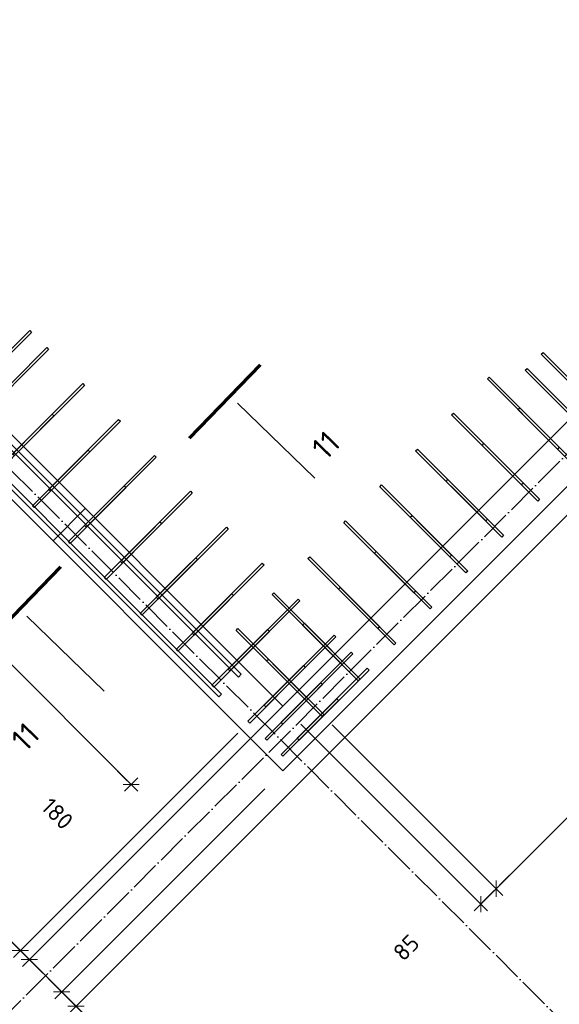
# Model space of a CAD drawing. Header units: millimetres. Extents: x 5077 to 50019, y 6526 to 90933.
# Tile 4 of 60: x 11593 to 13719, y 10643 to 14519. Entities that reach past the tile are written whole.
import ezdxf

# ---------------------------------------------------------------- set-up
doc = ezdxf.new("R2010")
doc.units = ezdxf.units.MM
doc.header["$PDMODE"] = 65
for name, pattern in [('______11', [150, 120, -15, 0, -15]), ('______5', [330, 240, -30, 30, -30]), ('________', [0])]:
    doc.linetypes.add(name, pattern=pattern)
for name, color, linetype, lineweight in [('Standard', 7, 'Continuous', 25), ('Арм.стержн. вертикальными 1', 22, 'Continuous', 35), ('Арм.стержн.горизонт. 2', 202, 'Continuous', 35), ('Обозначение разреза_ общее', 7, 'Continuous', 25), ('Размерная линия_ общее', 7, 'Continuous', 13)]:
    doc.layers.add(name, color=color, linetype=linetype, lineweight=lineweight)
doc.layers.add('Осевая линия_ общее', color=7, linetype='______5', lineweight=13, true_color=0xa0a0a0)
doc.styles.add('ISOCPEUR', font='ISOCPEUR')
doc.dimstyles.new('DIMSTYLE_12', dxfattribs={"dimtxt": 66, "dimasz": 75, "dimexe": 0, "dimexo": 0, "dimgap": 33, "dimtad": 0, "dimdec": 0, "dimrnd": 5, "dimzin": 12, "dimdsep": 46, "dimtxsty": 'ISOCPEUR', "dimblk1": 'ALL_ML_STRICH', "dimblk2": 'ALL_ML_STRICH', "dimsah": 1, "dimcen": 0, "dimclrd": 7, "dimclre": 256, "dimclrt": 7, "dimadec": 0, "dimazin": 0, "dimtfac": 1, "dimtdec": 0, "dimtix": 1, "dimtmove": 2, "dimatfit": 3, "dimfxl": 0, "dimtvp": 1.2, "dimtzin": 0, "dimlwd": 0, "dimlwe": -3, "dimarcsym": 0})
doc.dimstyles.new('DIMSTYLE_3', dxfattribs={"dimtxt": 66, "dimasz": 75, "dimexe": 0, "dimexo": 0, "dimgap": 33, "dimtad": 2, "dimdec": 0, "dimrnd": 5, "dimzin": 12, "dimdsep": 46, "dimtxsty": 'ISOCPEUR', "dimblk1": 'ALL_ML_STRICH', "dimblk2": 'ALL_ML_STRICH', "dimsah": 1, "dimcen": 0, "dimclrd": 7, "dimclre": 256, "dimclrt": 7, "dimadec": 0, "dimazin": 0, "dimtfac": 1, "dimtdec": 0, "dimtix": 1, "dimtmove": 2, "dimatfit": 3, "dimfxl": 0, "dimtvp": 1.2, "dimtzin": 0, "dimlwd": 0, "dimlwe": -3, "dimarcsym": 0})
doc.dimstyles.new('DIMSTYLE_9', dxfattribs={"dimtxt": 66, "dimasz": 75, "dimexe": 0, "dimexo": 0, "dimgap": 33, "dimtad": 2, "dimdec": 0, "dimrnd": 5, "dimzin": 12, "dimdsep": 46, "dimtxsty": 'ISOCPEUR', "dimblk1": 'ALL_ML_STRICH', "dimblk2": 'ALL_ML_STRICH', "dimsah": 1, "dimcen": 0, "dimclrd": 7, "dimclre": 256, "dimclrt": 7, "dimadec": 0, "dimazin": 0, "dimtfac": 1, "dimtdec": 0, "dimtix": 1, "dimtmove": 2, "dimatfit": 3, "dimfxl": 0, "dimtzin": 0, "dimlwd": 0, "dimlwe": -3, "dimarcsym": 0})

# ---------------------------------------------------------------- blocks, each defined once
blk = doc.blocks.new('СЛОЖНЫЙ_ОБЪЕКТ_0')
at = {"layer": 'Осевая линия_ общее', "color": 253, "linetype": '______11', "lineweight": -3, "true_color": 0xa0a0a0, "transparency": 33554687}
for p, q in [((10345.6, 9405.6), (19955.2, 19015.2)), ((15995.4, 8309.6), (8924.3, 15380.6))]:
    blk.add_line(p, q, dxfattribs=at)
blk = doc.blocks.new('ALL_ML_STRICH')
at = {"color": 0, "linetype": 'ByBlock', "lineweight": -2}
for p, q in [((-1, 0), (0.5, 0)), ((-0.3, -0.3), (0.3, 0.3)), ((0, -0.5), (0, 0.5))]:
    blk.add_line(p, q, dxfattribs=at)
blk = doc.blocks.new('*D48')
at = {"layer": 'DEFPOINTS', "color": 7, "linetype": 'Continuous', "lineweight": 13, "transparency": 33554687}
for p in [(9619.4, 14610.6), (9274.5, 14265.7), (12377.1, 11852.9)]:
    blk.add_point(p, dxfattribs=at)
at = {"layer": 'Размерная линия_ общее', "color": 253, "linetype": 'Continuous', "lineweight": -2, "true_color": 0xa0a0a0, "transparency": 33554687}
for p, q in [((9274.5, 14265.7), (9274.5, 14265.7)), ((12032.2, 11508), (12032.2, 11508))]:
    blk.add_line(p, q, dxfattribs=at)
at = {"layer": 'Размерная линия_ общее', "color": 7, "linetype": 'Continuous', "lineweight": -2, "transparency": 33554687}
blk.add_line((9274.5, 14265.7), (12032.2, 11508), dxfattribs=at)
at = {"layer": 'Размерная линия_ общее', "color": 7, "linetype": 'Continuous', "lineweight": 13, "transparency": 33554687, "xscale": 75, "yscale": 75, "zscale": 75}
for p, rotation in [((9274.5, 14265.7), 134.9999999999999), ((12032.2, 11508), 315)]:
    blk.add_blockref('ALL_ML_STRICH', p, dxfattribs=dict(at, rotation=rotation))
at = {"layer": 'Размерная линия_ общее', "color": 7, "linetype": 'Continuous', "lineweight": 13, "transparency": 33554687, "insert": (10714.4, 12943.2), "char_height": 66, "width": 264, "attachment_point": 5, "rotation": 315, "style": 'ISOCPEUR'}
blk.add_mtext('\\A1;{3900}', dxfattribs=at)
blk = doc.blocks.new('*D69')
at = {"layer": 'DEFPOINTS', "color": 7, "linetype": 'Continuous', "lineweight": 13, "transparency": 33554687}
for p in [(11392.1, 12912.8), (10464.7, 11985.3), (12523.5, 11781.4)]:
    blk.add_point(p, dxfattribs=at)
at = {"layer": 'Размерная линия_ общее', "color": 253, "linetype": 'Continuous', "lineweight": -2, "true_color": 0xa0a0a0, "transparency": 33554687}
for p, q in [((11321.4, 12842.1), (10464.7, 11985.3)), ((12452.8, 11710.7), (11596, 10854))]:
    blk.add_line(p, q, dxfattribs=at)
at = {"layer": 'Размерная линия_ общее', "color": 7, "linetype": 'Continuous', "lineweight": -2, "transparency": 33554687}
blk.add_line((10464.7, 11985.3), (11596, 10854), dxfattribs=at)
at = {"layer": 'Размерная линия_ общее', "color": 7, "linetype": 'Continuous', "lineweight": 13, "transparency": 33554687, "xscale": 75, "yscale": 75, "zscale": 75}
for p, rotation in [((10464.7, 11985.3), 134.9999999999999), ((11596, 10854), 315)]:
    blk.add_blockref('ALL_ML_STRICH', p, dxfattribs=dict(at, rotation=rotation))
at = {"layer": 'Размерная линия_ общее', "color": 7, "linetype": 'Continuous', "lineweight": 13, "transparency": 33554687, "insert": (10966, 11648.1), "char_height": 66, "width": 3.3, "attachment_point": 1, "rotation": 315, "line_spacing_factor": 0.60241, "style": 'ISOCPEUR'}
blk.add_mtext('\\W0.91;8Х200=1600', dxfattribs=at)
blk = doc.blocks.new('*D70')
at = {"layer": 'DEFPOINTS', "color": 7, "linetype": 'Continuous', "lineweight": 13, "transparency": 33554687}
for p in [(12629.6, 11816.8), (12523.5, 11781.4), (11596, 10854)]:
    blk.add_point(p, dxfattribs=at)
at = {"layer": 'Размерная линия_ общее', "color": 253, "linetype": 'Continuous', "lineweight": -2, "true_color": 0xa0a0a0, "transparency": 33554687}
for p, q in [((12558.9, 11746.1), (11631.4, 10818.6)), ((12452.8, 11710.7), (11596, 10854))]:
    blk.add_line(p, q, dxfattribs=at)
at = {"layer": 'Размерная линия_ общее', "color": 7, "linetype": 'Continuous', "lineweight": -2, "transparency": 33554687}
blk.add_line((11596, 10854), (11631.4, 10818.6), dxfattribs=at)
at = {"layer": 'Размерная линия_ общее', "color": 7, "linetype": 'Continuous', "lineweight": 13, "transparency": 33554687, "xscale": 75, "yscale": 75, "zscale": 75}
for p, rotation in [((11596, 10854), 134.9999999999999), ((11631.4, 10818.6), 315)]:
    blk.add_blockref('ALL_ML_STRICH', p, dxfattribs=dict(at, rotation=rotation))
at = {"layer": 'Размерная линия_ общее', "color": 7, "linetype": 'Continuous', "lineweight": 13, "transparency": 33554687, "insert": (11141.3, 10872), "char_height": 66, "width": 132, "attachment_point": 5, "rotation": 315, "style": 'ISOCPEUR'}
blk.add_mtext('\\A1;{50}', dxfattribs=at)
blk = doc.blocks.new('*D71')
at = {"layer": 'DEFPOINTS', "color": 7, "linetype": 'Continuous', "lineweight": 13, "transparency": 33554687}
for p in [(12629.6, 11816.8), (12629.6, 11562.3), (11631.4, 10818.6)]:
    blk.add_point(p, dxfattribs=at)
at = {"layer": 'Размерная линия_ общее', "color": 253, "linetype": 'Continuous', "lineweight": -2, "true_color": 0xa0a0a0, "transparency": 33554687}
for p, q in [((12558.9, 11746.1), (11631.4, 10818.6)), ((12558.9, 11491.5), (11758.7, 10691.3))]:
    blk.add_line(p, q, dxfattribs=at)
at = {"layer": 'Размерная линия_ общее', "color": 7, "linetype": 'Continuous', "lineweight": -2, "transparency": 33554687}
blk.add_line((11631.4, 10818.6), (11758.7, 10691.3), dxfattribs=at)
at = {"layer": 'Размерная линия_ общее', "color": 7, "linetype": 'Continuous', "lineweight": 13, "transparency": 33554687, "xscale": 75, "yscale": 75, "zscale": 75}
for p, rotation in [((11631.4, 10818.6), 134.9999999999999), ((11758.7, 10691.3), 315)]:
    blk.add_blockref('ALL_ML_STRICH', p, dxfattribs=dict(at, rotation=rotation))
at = {"layer": 'Размерная линия_ общее', "color": 7, "linetype": 'Continuous', "lineweight": 13, "transparency": 33554687, "insert": (11741.5, 11393), "char_height": 66, "width": 198, "attachment_point": 5, "rotation": 315, "style": 'ISOCPEUR'}
blk.add_mtext('\\A1;{180}', dxfattribs=at)
blk = doc.blocks.new('*D72')
at = {"layer": 'DEFPOINTS', "color": 7, "linetype": 'Continuous', "lineweight": 13, "transparency": 33554687}
for p in [(13955.7, 12775.3), (12629.6, 11562.3), (11758.7, 10691.3)]:
    blk.add_point(p, dxfattribs=at)
at = {"layer": 'Размерная линия_ общее', "color": 253, "linetype": 'Continuous', "lineweight": -2, "true_color": 0xa0a0a0, "transparency": 33554687}
for p, q in [((13885, 12704.6), (11815.2, 10634.8)), ((12558.9, 11491.5), (11758.7, 10691.3))]:
    blk.add_line(p, q, dxfattribs=at)
at = {"layer": 'Размерная линия_ общее', "color": 7, "linetype": 'Continuous', "lineweight": -2, "transparency": 33554687}
blk.add_line((11758.7, 10691.3), (11815.2, 10634.8), dxfattribs=at)
at = {"layer": 'Размерная линия_ общее', "color": 7, "linetype": 'Continuous', "lineweight": 13, "transparency": 33554687, "xscale": 75, "yscale": 75, "zscale": 75}
for p, rotation in [((11758.7, 10691.3), 134.9999999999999), ((11815.2, 10634.8), 315)]:
    blk.add_blockref('ALL_ML_STRICH', p, dxfattribs=dict(at, rotation=rotation))
at = {"layer": 'Размерная линия_ общее', "color": 7, "linetype": 'Continuous', "lineweight": 13, "transparency": 33554687, "insert": (11744.4, 10352.5), "char_height": 66, "width": 132, "attachment_point": 5, "rotation": 315, "style": 'ISOCPEUR'}
blk.add_mtext('\\A1;{80}', dxfattribs=at)
blk = doc.blocks.new('*D73')
at = {"layer": 'DEFPOINTS', "color": 7, "linetype": 'Continuous', "lineweight": 13, "transparency": 33554687}
for p in [(13955.7, 12775.3), (15652.8, 11078.2), (11815.2, 10634.8)]:
    blk.add_point(p, dxfattribs=at)
at = {"layer": 'Размерная линия_ общее', "color": 253, "linetype": 'Continuous', "lineweight": -2, "true_color": 0xa0a0a0, "transparency": 33554687}
for p, q in [((13885, 12704.6), (11815.2, 10634.8)), ((15582.1, 11007.5), (13512.3, 8937.7))]:
    blk.add_line(p, q, dxfattribs=at)
at = {"layer": 'Размерная линия_ общее', "color": 7, "linetype": 'Continuous', "lineweight": -2, "transparency": 33554687}
blk.add_line((11815.2, 10634.8), (13512.3, 8937.7), dxfattribs=at)
at = {"layer": 'Размерная линия_ общее', "color": 7, "linetype": 'Continuous', "lineweight": 13, "transparency": 33554687, "xscale": 75, "yscale": 75, "zscale": 75}
for p, rotation in [((11815.2, 10634.8), 134.9999999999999), ((13512.3, 8937.7), 315)]:
    blk.add_blockref('ALL_ML_STRICH', p, dxfattribs=dict(at, rotation=rotation))
at = {"layer": 'Размерная линия_ общее', "color": 7, "linetype": 'Continuous', "lineweight": 13, "transparency": 33554687, "insert": (12586.7, 10027.4), "char_height": 66, "width": 3.3, "attachment_point": 1, "rotation": 315, "line_spacing_factor": 0.60241, "style": 'ISOCPEUR'}
blk.add_mtext('\\W0.91;12х200=2400', dxfattribs=at)
blk = doc.blocks.new('*D74')
at = {"layer": 'DEFPOINTS', "color": 7, "linetype": 'Continuous', "lineweight": 13, "transparency": 33554687}
for p in [(15652.8, 11078.2), (14411.5, 9780.3), (13512.3, 8937.7)]:
    blk.add_point(p, dxfattribs=at)
at = {"layer": 'Размерная линия_ общее', "color": 253, "linetype": 'Continuous', "lineweight": -2, "true_color": 0xa0a0a0, "transparency": 33554687}
for p, q in [((15582.1, 11007.5), (13512.3, 8937.7)), ((14340.8, 9709.6), (13540.6, 8909.4))]:
    blk.add_line(p, q, dxfattribs=at)
at = {"layer": 'Размерная линия_ общее', "color": 7, "linetype": 'Continuous', "lineweight": -2, "transparency": 33554687}
blk.add_line((13512.3, 8937.7), (13540.6, 8909.4), dxfattribs=at)
at = {"layer": 'Размерная линия_ общее', "color": 7, "linetype": 'Continuous', "lineweight": 13, "transparency": 33554687, "xscale": 75, "yscale": 75, "zscale": 75}
for p, rotation in [((13512.3, 8937.7), 134.9999999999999), ((13540.6, 8909.4), 315)]:
    blk.add_blockref('ALL_ML_STRICH', p, dxfattribs=dict(at, rotation=rotation))
at = {"layer": 'Размерная линия_ общее', "color": 7, "linetype": 'Continuous', "lineweight": 13, "transparency": 33554687, "insert": (13699.8, 8867.7), "char_height": 66, "width": 132, "attachment_point": 5, "rotation": 315, "style": 'ISOCPEUR'}
blk.add_mtext('\\A1;{40}', dxfattribs=at)
blk = doc.blocks.new('*D218')
at = {"layer": 'DEFPOINTS', "color": 7, "linetype": 'Continuous', "lineweight": 13, "transparency": 33554687}
for p in [(12629.6, 11816.8), (12753.7, 11813.6), (13409.2, 11037.1)]:
    blk.add_point(p, dxfattribs=at)
at = {"layer": 'Размерная линия_ общее', "color": 253, "linetype": 'Continuous', "lineweight": -2, "true_color": 0xa0a0a0, "transparency": 33554687}
for p, q in [((12700.3, 11746.1), (13409.2, 11037.1)), ((12824.4, 11742.9), (13469.7, 11097.6))]:
    blk.add_line(p, q, dxfattribs=at)
at = {"layer": 'Размерная линия_ общее', "color": 7, "linetype": 'Continuous', "lineweight": -2, "transparency": 33554687}
blk.add_line((13409.2, 11037.1), (13469.7, 11097.6), dxfattribs=at)
at = {"layer": 'Размерная линия_ общее', "color": 7, "linetype": 'Continuous', "lineweight": 13, "transparency": 33554687, "yscale": 75, "zscale": 75}
for p, xscale, rotation in [((13469.7, 11097.6), 75.00000000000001, 44.99999999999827), ((13409.2, 11037.1), 75, 224.9999999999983)]:
    blk.add_blockref('ALL_ML_STRICH', p, dxfattribs=dict(at, xscale=xscale, rotation=rotation))
at = {"layer": 'Размерная линия_ общее', "color": 7, "linetype": 'Continuous', "lineweight": 13, "transparency": 33554687, "insert": (13115.6, 10866), "char_height": 66, "width": 132, "attachment_point": 5, "rotation": 45, "style": 'ISOCPEUR'}
blk.add_mtext('\\A1;{85}', dxfattribs=at)
blk = doc.blocks.new('*D219')
at = {"layer": 'DEFPOINTS', "color": 7, "linetype": 'Continuous', "lineweight": 13, "transparency": 33554687}
for p in [(13743.6, 12803.6), (12753.7, 11813.6), (13469.7, 11097.6)]:
    blk.add_point(p, dxfattribs=at)
at = {"layer": 'Размерная линия_ общее', "color": 253, "linetype": 'Continuous', "lineweight": -2, "true_color": 0xa0a0a0, "transparency": 33554687}
for p, q in [((13814.3, 12732.9), (14459.7, 12087.5)), ((12824.4, 11742.9), (13469.7, 11097.6))]:
    blk.add_line(p, q, dxfattribs=at)
at = {"layer": 'Размерная линия_ общее', "color": 7, "linetype": 'Continuous', "lineweight": -2, "transparency": 33554687}
blk.add_line((13469.7, 11097.6), (14459.7, 12087.5), dxfattribs=at)
at = {"layer": 'Размерная линия_ общее', "color": 7, "linetype": 'Continuous', "lineweight": 13, "transparency": 33554687, "yscale": 75, "zscale": 75}
for p, xscale, rotation in [((14459.7, 12087.5), 75.00000000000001, 44.99999999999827), ((13469.7, 11097.6), 75, 224.9999999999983)]:
    blk.add_blockref('ALL_ML_STRICH', p, dxfattribs=dict(at, xscale=xscale, rotation=rotation))
at = {"layer": 'Размерная линия_ общее', "color": 7, "linetype": 'Continuous', "lineweight": 13, "transparency": 33554687, "insert": (13810.5, 11602.5), "char_height": 66, "width": 3.3, "attachment_point": 1, "rotation": 45, "line_spacing_factor": 0.60241, "style": 'ISOCPEUR'}
blk.add_mtext('\\W0.91;7х200', dxfattribs=at)

msp = doc.modelspace()

# ---------------------------------------------------------------- linework, layer by layer
at = {"color": 7, "linetype": 'Continuous', "lineweight": 35, "transparency": 33554687}
for p, q in [((12629.6, 11816.8), (18682.4, 17869.6)), ((13867, 12799.7), (12629.6, 11562.2)), ((12629.6, 11562.2), (12502.3, 11689.5))]:
    msp.add_line(p, q, dxfattribs=at)
at = {"layer": 'Standard', "color": 7, "linetype": 'Continuous', "lineweight": 35, "transparency": 33554687}
for p, q in [((11300.2, 13146.2), (12629.6, 11816.8)), ((12502.3, 11689.5), (11172.9, 13018.9))]:
    msp.add_line(p, q, dxfattribs=at)
at = {"layer": 'Standard', "color": 253, "linetype": '________', "lineweight": 25, "true_color": 0xababab, "transparency": 33554687}
for p, q in [((11851.8, 12594.6), (11724.5, 12467.3)), ((12502.3, 11689.5), (12629.6, 11816.8))]:
    msp.add_line(p, q, dxfattribs=at)
at = {"layer": 'Арм.стержн. вертикальными 1', "color": 4, "linetype": 'Continuous', "lineweight": 25, "transparency": 33554687}
for points in [[(11357.1, 13019.3), (11632.9, 13295), (11640, 13288), (11364.2, 13012.2), (11357.1, 13019.3)], [(11424.3, 12952.1), (11700.1, 13227.9), (11707.2, 13220.8), (11431.4, 12945), (11424.3, 12952.1)], [(13867, 12982.9), (13647.8, 13202.1), (13654.8, 13209.2), (13874, 12990), (13867, 12982.9)], [(13803.7, 12919.6), (13584.5, 13138.8), (13591.5, 13145.9), (13810.7, 12926.7), (13803.7, 12919.6)], [(13711.4, 12828.7), (13435.7, 13104.5), (13442.7, 13111.5), (13718.5, 12835.8), (13711.4, 12828.7)], [(11565.7, 12810.7), (11841.5, 13086.4), (11848.6, 13079.4), (11572.8, 12803.6), (11565.7, 12810.7)], [(13775.1, 12765), (13555.9, 12984.3), (13562.9, 12991.3), (13782.1, 12772.1), (13775.1, 12765)], [(11502.1, 12747), (11721.3, 12966.2), (11728.4, 12959.2), (11509.2, 12739.9), (11502.1, 12747)], [(13570, 12687.3), (13294.2, 12963), (13301.3, 12970.1), (13577.1, 12694.3), (13570, 12687.3)], [(11707.2, 12669.2), (11982.9, 12945), (11990, 12937.9), (11714.2, 12662.2), (11707.2, 12669.2)], [(13633.6, 12623.6), (13414.4, 12842.8), (13421.5, 12849.9), (13640.7, 12630.7), (13633.6, 12623.6)], [(11643.5, 12605.6), (11862.7, 12824.8), (11869.8, 12817.7), (11650.6, 12598.5), (11643.5, 12605.6)], [(11848.6, 12527.8), (12124.4, 12803.6), (12131.4, 12796.5), (11855.7, 12520.7), (11848.6, 12527.8)], [(13428.6, 12545.8), (13152.8, 12821.6), (13159.9, 12828.7), (13435.7, 12552.9), (13428.6, 12545.8)], [(11784.9, 12464.2), (12004.2, 12683.4), (12011.2, 12676.3), (11792, 12457.1), (11784.9, 12464.2)], [(13287.2, 12404.4), (13011.4, 12680.2), (13018.5, 12687.3), (13294.2, 12411.5), (13287.2, 12404.4)], [(13492.2, 12482.2), (13273, 12701.4), (13280.1, 12708.5), (13499.3, 12489.3), (13492.2, 12482.2)], [(11990, 12386.4), (12265.8, 12662.2), (12272.9, 12655.1), (11997.1, 12379.3), (11990, 12386.4)], [(13350.8, 12340.8), (13131.6, 12560), (13138.7, 12567.1), (13357.9, 12347.9), (13350.8, 12340.8)], [(11926.4, 12322.8), (12145.6, 12542), (12152.6, 12534.9), (11933.4, 12315.7), (11926.4, 12322.8)], [(12131.4, 12245), (12407.2, 12520.7), (12414.3, 12513.7), (12138.5, 12237.9), (12131.4, 12245)], [(13145.7, 12263), (12870, 12538.8), (12877, 12545.8), (13152.8, 12270.1), (13145.7, 12263)], [(13004.3, 12121.6), (12728.5, 12397.4), (12735.6, 12404.4), (13011.4, 12128.7), (13004.3, 12121.6)], [(13209.4, 12199.4), (12990.2, 12418.6), (12997.2, 12425.6), (13216.4, 12206.4), (13209.4, 12199.4)], [(12067.8, 12181.3), (12287, 12400.5), (12294.1, 12393.5), (12074.9, 12174.3), (12067.8, 12181.3)], [(12272.9, 12103.6), (12548.6, 12379.3), (12555.7, 12372.3), (12279.9, 12096.5), (12272.9, 12103.6)], [(12209.2, 12039.9), (12428.4, 12259.1), (12435.5, 12252), (12216.3, 12032.8), (12209.2, 12039.9)], [(12862.9, 11980.2), (12587.1, 12255.9), (12594.2, 12263), (12870, 11987.2), (12862.9, 11980.2)], [(13068, 12057.9), (12848.8, 12277.1), (12855.8, 12284.2), (13075, 12065), (13068, 12057.9)], [(12414.3, 11962.1), (12690, 12237.9), (12697.1, 12230.8), (12421.3, 11955.1), (12414.3, 11962.1)], [(12926.5, 11916.5), (12707.3, 12135.7), (12714.4, 12142.8), (12933.6, 11923.6), (12926.5, 11916.5)], [(12350.6, 11898.5), (12569.8, 12117.7), (12576.9, 12110.6), (12357.7, 11891.4), (12350.6, 11898.5)], [(12721.5, 11838.7), (12445.7, 12114.5), (12452.8, 12121.6), (12728.5, 11845.8), (12721.5, 11838.7)], [(12555.7, 11820.7), (12831.5, 12096.5), (12838.5, 12089.4), (12562.8, 11813.6), (12555.7, 11820.7)], [(12623.2, 11753.2), (12899, 12029), (12906, 12021.9), (12630.3, 11746.1), (12623.2, 11753.2)], [(12785.1, 11775.1), (12565.9, 11994.3), (12573, 12001.4), (12792.2, 11782.2), (12785.1, 11775.1)], [(12492.1, 11757.1), (12711.3, 11976.3), (12718.3, 11969.2), (12499.1, 11750), (12492.1, 11757.1)], [(12686.5, 11689.9), (12962.3, 11965.7), (12969.4, 11958.6), (12693.6, 11682.8), (12686.5, 11689.9)], [(12559.6, 11689.6), (12778.8, 11908.8), (12785.8, 11901.7), (12566.6, 11682.5), (12559.6, 11689.6)], [(12622.9, 11626.3), (12842.1, 11845.5), (12849.1, 11838.4), (12629.9, 11619.2), (12622.9, 11626.3)]]:
    msp.add_lwpolyline(points, dxfattribs=at)
at = {"layer": 'Арм.стержн.горизонт. 2', "color": 7, "linetype": 'Continuous', "lineweight": 25, "transparency": 33554687}
for points in [[(9708.5, 14699.7), (12466.2, 11942), (12454.9, 11930.7), (9697.2, 14688.4), (9708.5, 14699.7)], [(9630.7, 14621.9), (12388.4, 11864.2), (12377.1, 11852.9), (9619.4, 14610.6), (9630.7, 14621.9)]]:
    msp.add_lwpolyline(points, dxfattribs=at)
at = {"layer": 'Обозначение разреза_ общее', "color": 7, "linetype": 'Continuous', "lineweight": 70, "transparency": 33554687}
for p, q in [((12261.7, 12872), (12542, 13160.1)), ((11754.1, 12364.4), (11473.7, 12076.2))]:
    msp.add_line(p, q, dxfattribs=at)
at = {"layer": 'Обозначение разреза_ общее', "color": 7, "linetype": 'Continuous', "lineweight": 13, "transparency": 33554687}
for p, q in [((12451.2, 13009.4), (12755.1, 12713.7)), ((11621.8, 12171.1), (11925.7, 11875.5))]:
    msp.add_line(p, q, dxfattribs=at)

# ---------------------------------------------------------------- block references
at = {"layer": 'Осевая линия_ общее', "color": 253, "linetype": '______11', "lineweight": -3, "true_color": 0xa0a0a0, "transparency": 33554687}
msp.add_blockref('СЛОЖНЫЙ_ОБЪЕКТ_0', (0, 0), dxfattribs=at)

# ---------------------------------------------------------------- texts
at = {"layer": 'Обозначение разреза_ общее', "color": 7, "linetype": 'Continuous', "lineweight": 13, "transparency": 33554687, "char_height": 90, "width": 118.125, "attachment_point": 7, "rotation": 45.7838, "style": 'ISOCPEUR'}
for insert in [(12799.4, 12780.2), (11615.9, 11632.3)]:
    msp.add_mtext('\\A1;{\\fISOCPEUR|i0|b0;\\H90.000000;\\W1.000000;\\C7;11}\\P', dxfattribs=dict(at, insert=insert))

# ---------------------------------------------------------------- dimensions: what is measured, and where the dimension line sits
at = {"layer": 'Размерная линия_ общее', "color": 7, "linetype": 'Continuous', "lineweight": 13, "transparency": 33554687}
for base, p1, p2, angle, dimstyle, picture, middle in [((12032.2, 11508), (9274.5, 14265.7), (12032.2, 11508), 315, 'DIMSTYLE_9', '*D48', (10714.4, 12943.2)), ((11815.2, 10634.8), (12558.9, 11491.5), (13885, 12704.6), 315, 'DIMSTYLE_12', '*D72', (11744.4, 10352.5)), ((11631.4, 10818.6), (12452.8, 11710.7), (12558.9, 11746.1), 315, 'DIMSTYLE_12', '*D70', (11141.3, 10872)), ((11758.7, 10691.3), (12558.9, 11746.1), (12558.9, 11491.5), 315, 'DIMSTYLE_3', '*D71', (11741.5, 11393)), ((13469.7, 11097.6), (12700.3, 11746.1), (12824.4, 11742.9), 45, 'DIMSTYLE_3', '*D218', (13115.6, 10866)), ((13540.6, 8909.4), (15582.1, 11007.5), (14340.8, 9709.6), 315, 'DIMSTYLE_3', '*D74', (13699.8, 8867.7))]:
    dim = msp.add_linear_dim(base=base, p1=p1, p2=p2, angle=angle, dimstyle=dimstyle, override={"dimpost": '<>', "dimclrd": 7, "dimclre": 253, "dimclrt": 7, "dimlwd": 0, "dimlwe": 65533}, dxfattribs=at)
    dim.commit()
    dim.dimension.update_dxf_attribs({"geometry": picture, "text_midpoint": middle, "dimtype": 160})
for base, p1, p2, angle, text, picture, middle in [((11596, 10854), (11321.4, 12842.1), (12452.8, 11710.7), 315, '\\W0.91;8Х200=1600', '*D69', (11053.7, 11443)), ((14459.7, 12087.5), (12824.4, 11742.9), (13814.3, 12732.9), 45, '\\W0.91;7х200', '*D219', (13941.3, 11615.9)), ((13512.3, 8937.7), (13885, 12704.6), (15582.1, 11007.5), 315, '\\W0.91;12х200=2400', '*D73', (12687.1, 9809.6))]:
    dim = msp.add_linear_dim(base=base, p1=p1, p2=p2, angle=angle, text=text, dimstyle='DIMSTYLE_9', override={"dimpost": '<>', "dimclrd": 7, "dimclre": 253, "dimclrt": 7, "dimlwd": 0, "dimlwe": 65533}, dxfattribs=at)
    dim.commit()
    dim.dimension.update_dxf_attribs({"geometry": picture, "text_midpoint": middle, "dimtype": 160})

doc.saveas('drawing.dxf')
